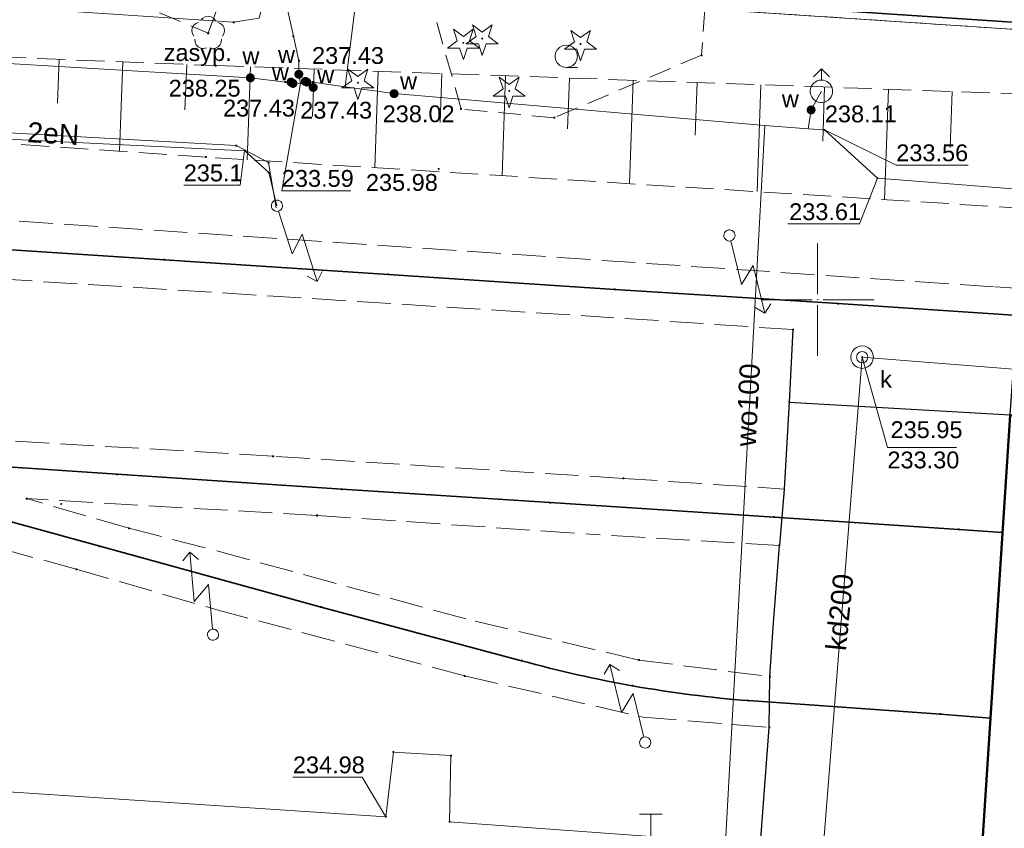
# Model space of a CAD drawing. Header units: metres. Extents: x 6603648 to 6604252, y 5739748 to 5740166.
# Tile 79 of 114: x 6603964 to 6604008, y 5740076 to 5740112. Entities that reach past the tile are written whole.
import ezdxf
from ezdxf.enums import TextEntityAlignment as Align

# ---------------------------------------------------------------- set-up
doc = ezdxf.new("R2010")
doc.units = ezdxf.units.M
doc.header["$PDSIZE"] = 0.75
for name, pattern in [('ARK_LIN', [50, 50, 0]), ('PRZER1-1', [1, 0.5, -0.5]), ('PRZER2-1', [1.5, 1, -0.5]), ('PRZER2_5-1', [1.75, 1.25, -0.5]), ('PRZER3-1', [2, 1.5, -0.5])]:
    doc.linetypes.add(name, pattern=pattern)
doc.layers.get('0').update_dxf_attribs({"linetype": 'CONTINUOUS'})
for name, color, linetype, lineweight, true_color in [('GESBZO', 7, 'CONTINUOUS', 50, 0x0a0909), ('GESDZI', 7, 'CONTINUOUS', 18, 0x008000), ('GESUZY', 7, 'CONTINUOUS', 18, 0x008000), ('GSLKOG', 7, 'CONTINUOUS', 35, 0x0a0909), ('GSLKOU', 7, 'CONTINUOUS', 18, 0x0a0909), ('GSLKRW', 7, 'CONTINUOUS', 25, 0x0a0909), ('GSLTTR', 7, 'CONTINUOUS', 35, 0x0a0909), ('GSPPRB', 7, 'CONTINUOUS', 18, 0x0a0909), ('GSPRDI', 7, 'CONTINUOUS', 18, 0x008000), ('GSPRDL', 7, 'CONTINUOUS', 18, 0x008000), ('GSPWPS', 7, 'CONTINUOUS', 13, 0x0a0909), ('GSPWPS_O', 7, 'CONTINUOUS', 13, 0x0a0909), ('GSSLZK', 7, 'CONTINUOUS', 18, 0x0a0909), ('GSSZSN', 7, 'CONTINUOUS', 18, 0x0a0909), ('GULCNP', 7, 'CONTINUOUS', 18, 0xd200d2), ('GULENN', 1, 'CONTINUOUS', 18, 0xff0000), ('GULENN_O', 1, 'CONTINUOUS', 18, 0xff0000), ('GULIPR', 7, 'CONTINUOUS', 18, 0x0a0909), ('GULKDP', 7, 'CONTINUOUS', 18, 0x803300), ('GULKDP_O', 7, 'CONTINUOUS', 18, 0x803300), ('GULWOP', 5, 'CONTINUOUS', 18, 0x0000ff), ('GULWOP_O', 5, 'CONTINUOUS', 18, 0x0000ff), ('GUPCTR', 7, 'CONTINUOUS', 18, 0x0a0909), ('GUPISL', 7, 'CONTINUOUS', 18, 0x0a0909), ('GUPKSD', 7, 'CONTINUOUS', 18, 0x803300), ('GUPKWZ', 7, 'CONTINUOUS', 18, 0x0a0909), ('GUPKWZ_O', 7, 'CONTINUOUS', 18, 0x0a0909), ('GUPWDT', 7, 'CONTINUOUS', 18, 0x0a0909)]:
    doc.layers.add(name, color=color, linetype=linetype, lineweight=lineweight, true_color=true_color)
for name, color, linetype, true_color in [('GUPCSH', 7, 'CONTINUOUS', 0xd200d2), ('GUPCSH_O', 7, 'CONTINUOUS', 0xd200d2), ('GUPESH', 1, 'CONTINUOUS', 0xff0000), ('GUPESH_O', 1, 'CONTINUOUS', 0xff0000), ('GUPKSH', 7, 'CONTINUOUS', 0x803300), ('GUPKSH_O', 7, 'CONTINUOUS', 0x803300), ('GUPWSH', 5, 'CONTINUOUS', 0x0000ff), ('GUPWSH_O', 5, 'CONTINUOUS', 0x0000ff), ('GUPWZA', 7, 'CONTINUOUS', 0x0a0909), ('GUPWZA_O', 7, 'CONTINUOUS', 0x0a0909), ('GUPZSH', 7, 'CONTINUOUS', 0x0a0909)]:
    doc.layers.add(name, color=color, linetype=linetype, true_color=true_color)
doc.layers.add('PKT_ARK', color=7, linetype='ARK_LIN', lineweight=18)
doc.styles.add('Arial', font='arial.ttf')

# ---------------------------------------------------------------- blocks, each defined once
blk = doc.blocks.new('GSPPRB0')
at = {"color": 0, "lineweight": 18}
blk.add_lwpolyline([(-0.007955, 0.0225), (0.007955, 0.0225), (0.0225, 0.007955), (0.0225, -0.007955), (0.007955, -0.0225), (-0.007955, -0.0225), (-0.0225, -0.007955), (-0.0225, 0.007955)], close=True, dxfattribs=at)
blk = doc.blocks.new('GSPWPS1')
blk.add_hatch(color=0).paths.add_polyline_path([(0, 0.045), (-0.011647, 0.043467), (-0.0225, 0.038971), (-0.03182, 0.03182), (-0.038971, 0.0225), (-0.043467, 0.011647), (-0.045, 0), (-0.043467, -0.011647), (-0.038971, -0.0225), (-0.03182, -0.03182), (-0.0225, -0.038971), (-0.011647, -0.043467), (0, -0.045), (0.011647, -0.043467), (0.0225, -0.038971), (0.03182, -0.03182), (0.038971, -0.0225), (0.043467, -0.011647), (0.045, 0), (0.043467, 0.011647), (0.038971, 0.0225), (0.03182, 0.03182), (0.0225, 0.038971), (0.011647, 0.043467)])
blk = doc.blocks.new('GUPISL1_5')
at = {"color": 0}
for points in [[(3.396745, 1.05234), (3.75, 0.7), (3.396745, 0.34766)], [(0.25, 0), (2.25, 0), (1.55, 0.7), (3.75, 0.7)]]:
    blk.add_lwpolyline(points, dxfattribs=at)
blk.add_lwpolyline([(0.25, 0), (0.241481, -0.064705), (0.216506, -0.125), (0.176777, -0.176777), (0.125, -0.216506), (0.064705, -0.241481), (0, -0.25), (-0.064705, -0.241481), (-0.125, -0.216506), (-0.176777, -0.176777), (-0.216506, -0.125), (-0.241481, -0.064705), (-0.25, 0), (-0.241481, 0.064705), (-0.216506, 0.125), (-0.176777, 0.176777), (-0.125, 0.216506), (-0.064705, 0.241481), (0, 0.25), (0.064705, 0.241481), (0.125, 0.216506), (0.176777, 0.176777), (0.216506, 0.125), (0.241481, 0.064705)], close=True, dxfattribs=at)
blk = doc.blocks.new('GUPWSH1')
blk.add_hatch(color=0).paths.add_polyline_path([(0, 0.045), (-0.011647, 0.043467), (-0.0225, 0.038971), (-0.03182, 0.03182), (-0.038971, 0.0225), (-0.043467, 0.011647), (-0.045, 0), (-0.043467, -0.011647), (-0.038971, -0.0225), (-0.03182, -0.03182), (-0.0225, -0.038971), (-0.011647, -0.043467), (0, -0.045), (0.011647, -0.043467), (0.0225, -0.038971), (0.03182, -0.03182), (0.038971, -0.0225), (0.043467, -0.011647), (0.045, 0), (0.043467, 0.011647), (0.038971, 0.0225), (0.03182, 0.03182), (0.0225, 0.038971), (0.011647, 0.043467)])
blk = doc.blocks.new('GUPKWZ1_1')
at = {"color": 0}
blk.add_lwpolyline([(0.25, 0), (0.241481, -0.064705), (0.216506, -0.125), (0.176777, -0.176777), (0.125, -0.216506), (0.064705, -0.241481), (0, -0.25), (-0.064705, -0.241481), (-0.125, -0.216506), (-0.176777, -0.176777), (-0.216506, -0.125), (-0.241481, -0.064705), (-0.25, 0), (-0.241481, 0.064705), (-0.216506, 0.125), (-0.176777, 0.176777), (-0.125, 0.216506), (-0.064705, 0.241481), (0, 0.25), (0.064705, 0.241481), (0.125, 0.216506), (0.176777, 0.176777), (0.216506, 0.125), (0.241481, 0.064705)], close=True, dxfattribs=at)
blk = doc.blocks.new('GUPKSD1_1')
at = {"color": 0}
blk.add_lwpolyline([(0.5, 0), (0.482963, -0.12941), (0.433013, -0.25), (0.353553, -0.353553), (0.25, -0.433013), (0.12941, -0.482963), (0, -0.5), (-0.12941, -0.482963), (-0.25, -0.433013), (-0.353553, -0.353553), (-0.433013, -0.25), (-0.482963, -0.12941), (-0.5, 0), (-0.482963, 0.12941), (-0.433013, 0.25), (-0.353553, 0.353553), (-0.25, 0.433013), (-0.12941, 0.482963), (0, 0.5), (0.12941, 0.482963), (0.25, 0.433013), (0.353553, 0.353553), (0.433013, 0.25), (0.482963, 0.12941)], close=True, dxfattribs=at)
blk = doc.blocks.new('GUPCTR1')
at = {"color": 0}
for points in [[(0.5, 1), (-0.5, 1)], [(0, 0), (0, 1)]]:
    blk.add_lwpolyline(points, dxfattribs=at)
blk = doc.blocks.new('GUPZSH1')
blk.add_hatch(color=0).paths.add_polyline_path([(0, 0.045), (-0.011647, 0.043467), (-0.0225, 0.038971), (-0.03182, 0.03182), (-0.038971, 0.0225), (-0.043467, 0.011647), (-0.045, 0), (-0.043467, -0.011647), (-0.038971, -0.0225), (-0.03182, -0.03182), (-0.0225, -0.038971), (-0.011647, -0.043467), (0, -0.045), (0.011647, -0.043467), (0.0225, -0.038971), (0.03182, -0.03182), (0.038971, -0.0225), (0.043467, -0.011647), (0.045, 0), (0.043467, 0.011647), (0.038971, 0.0225), (0.03182, 0.03182), (0.0225, 0.038971), (0.011647, 0.043467)])
blk = doc.blocks.new('GUPKSH1')
blk.add_hatch(color=0).paths.add_polyline_path([(0, 0.045), (-0.011647, 0.043467), (-0.0225, 0.038971), (-0.03182, 0.03182), (-0.038971, 0.0225), (-0.043467, 0.011647), (-0.045, 0), (-0.043467, -0.011647), (-0.038971, -0.0225), (-0.03182, -0.03182), (-0.0225, -0.038971), (-0.011647, -0.043467), (0, -0.045), (0.011647, -0.043467), (0.0225, -0.038971), (0.03182, -0.03182), (0.038971, -0.0225), (0.043467, -0.011647), (0.045, 0), (0.043467, 0.011647), (0.038971, 0.0225), (0.03182, 0.03182), (0.0225, 0.038971), (0.011647, 0.043467)])
blk = doc.blocks.new('GSPRDI1')
blk.add_hatch(color=0).paths.add_polyline_path([(-0.045, 0), (-0.042798, -0.013906), (-0.036406, -0.02645), (-0.02645, -0.036406), (-0.013906, -0.042798), (0, -0.045), (0.013906, -0.042798), (0.02645, -0.036406), (0.036406, -0.02645), (0.042798, -0.013906), (0.045, 0), (0.042798, 0.013906), (0.036406, 0.02645), (0.02645, 0.036406), (0.013906, 0.042798), (0, 0.045), (-0.013906, 0.042798), (-0.02645, 0.036406), (-0.036406, 0.02645), (-0.042798, 0.013906)])
at = {"color": 0}
blk.add_lwpolyline([(0.088531, -0.272471), (-0.231778, -0.713338), (-0.231778, -0.168396), (-0.750048, 0), (-0.231778, 0.168396), (-0.231778, 0.713338), (0.088531, 0.272471), (0.606801, 0.440867), (0.286493, 0), (0.606801, -0.440867)], close=True, dxfattribs=at)
blk = doc.blocks.new('GSPRDL1')
blk.add_hatch(color=0).paths.add_polyline_path([(-0.045, 0), (-0.042798, -0.013906), (-0.036406, -0.02645), (-0.02645, -0.036406), (-0.013906, -0.042798), (0, -0.045), (0.013906, -0.042798), (0.02645, -0.036406), (0.036406, -0.02645), (0.042798, -0.013906), (0.045, 0), (0.042798, 0.013906), (0.036406, 0.02645), (0.02645, 0.036406), (0.013906, 0.042798), (0, 0.045), (-0.013906, 0.042798), (-0.02645, 0.036406), (-0.036406, 0.02645), (-0.042798, 0.013906)])
at = {"color": 0}
for points in [[(-0.646351, 0.068773), (-0.677512, 0.194901), (-0.663766, 0.324092), (-0.606763, 0.440839), (-0.513345, 0.531129), (-0.394725, 0.584125), (-0.265141, 0.593465)], [(-0.134326, 0.635969), (-0.024001, 0.70458), (0.103115, 0.731429), (0.231763, 0.713292), (0.346501, 0.652348), (0.433559, 0.55591), (0.482485, 0.435555)], [(0.563333, 0.324277), (0.662679, 0.240553), (0.727494, 0.127956), (0.75, 0), (0.727494, -0.127956), (0.662679, -0.240553), (0.563333, -0.324277)], [(-0.265141, -0.593465), (-0.394725, -0.584125), (-0.513345, -0.531129), (-0.606763, -0.440839), (-0.663766, -0.324092), (-0.677512, -0.194901), (-0.646351, -0.068773)], [(0.482485, -0.435555), (0.433559, -0.55591), (0.346501, -0.652348), (0.231763, -0.713292), (0.103115, -0.731429), (-0.024001, -0.70458), (-0.134326, -0.635969)]]:
    blk.add_lwpolyline(points, dxfattribs=at)
blk = doc.blocks.new('GUPWZA1')
blk.add_hatch(color=0).paths.add_polyline_path([(0, 0.2), (-0.051764, 0.193185), (-0.1, 0.173205), (-0.141421, 0.141421), (-0.173205, 0.1), (-0.193185, 0.051764), (-0.2, 0), (-0.193185, -0.051764), (-0.173205, -0.1), (-0.141421, -0.141421), (-0.1, -0.173205), (-0.051764, -0.193185), (0, -0.2), (0.051764, -0.193185), (0.1, -0.173205), (0.141421, -0.141421), (0.173205, -0.1), (0.193185, -0.051764), (0.2, 0), (0.193185, 0.051764), (0.173205, 0.1), (0.141421, 0.141421), (0.1, 0.173205), (0.051764, 0.193185)])
blk = doc.blocks.new('GUPWDT1')
at = {"color": 0}
blk.add_lwpolyline([(0.5, 0), (0.492404, -0.086824), (0.469846, -0.17101), (0.433013, -0.25), (0.383022, -0.321394), (0.321394, -0.383022), (0.25, -0.433013), (0.17101, -0.469846), (0.086824, -0.492404), (0, -0.5), (-0.086824, -0.492404), (-0.17101, -0.469846), (-0.25, -0.433013), (-0.32743, -0.377875), (-0.393027, -0.309079), (-0.444418, -0.229113), (-0.479746, -0.140866), (-0.497736, -0.047528), (-0.497736, 0.047528), (-0.479746, 0.140866), (-0.444418, 0.229113), (-0.393027, 0.309079), (-0.32743, 0.377875), (-0.25, 0.433013), (-0.163534, 0.4725), (-0.071157, 0.494911), (0.023791, 0.499434), (0.117879, 0.485906), (0.207708, 0.454816), (0.290028, 0.407288), (0.361867, 0.34504), (0.420627, 0.27032), (0.464184, 0.185831), (0.490964, 0.094626)], close=True, dxfattribs=at)
for points in [[(0.5, 0), (1, 0)], [(0.646447, 0.353553), (1, 0), (0.646447, -0.353553)]]:
    blk.add_lwpolyline(points, dxfattribs=at)
blk = doc.blocks.new('GUPCSH1')
blk.add_hatch(color=0).paths.add_polyline_path([(0, 0.045), (-0.011647, 0.043467), (-0.0225, 0.038971), (-0.03182, 0.03182), (-0.038971, 0.0225), (-0.043467, 0.011647), (-0.045, 0), (-0.043467, -0.011647), (-0.038971, -0.0225), (-0.03182, -0.03182), (-0.0225, -0.038971), (-0.011647, -0.043467), (0, -0.045), (0.011647, -0.043467), (0.0225, -0.038971), (0.03182, -0.03182), (0.038971, -0.0225), (0.043467, -0.011647), (0.045, 0), (0.043467, 0.011647), (0.038971, 0.0225), (0.03182, 0.03182), (0.0225, 0.038971), (0.011647, 0.043467)])
blk = doc.blocks.new('GUPESH1')
blk.add_hatch(color=0).paths.add_polyline_path([(0, 0.045), (-0.011647, 0.043467), (-0.0225, 0.038971), (-0.03182, 0.03182), (-0.038971, 0.0225), (-0.043467, 0.011647), (-0.045, 0), (-0.043467, -0.011647), (-0.038971, -0.0225), (-0.03182, -0.03182), (-0.0225, -0.038971), (-0.011647, -0.043467), (0, -0.045), (0.011647, -0.043467), (0.0225, -0.038971), (0.03182, -0.03182), (0.038971, -0.0225), (0.043467, -0.011647), (0.045, 0), (0.043467, 0.011647), (0.038971, 0.0225), (0.03182, 0.03182), (0.0225, 0.038971), (0.011647, 0.043467)])
blk = doc.blocks.new('GSSLZK1')
at = {"color": 0}
blk.add_lwpolyline([(0.5, 0), (0.475528, -0.154508), (0.404508, -0.293893), (0.293893, -0.404508), (0.154508, -0.475528), (0, -0.5), (-0.154508, -0.475528), (-0.293893, -0.404508), (-0.404508, -0.293893), (-0.475528, -0.154508), (-0.5, 0), (-0.475528, 0.154508), (-0.404508, 0.293893), (-0.293893, 0.404508), (-0.154508, 0.475528), (0, 0.5), (0.154508, 0.475528), (0.293893, 0.404508), (0.404508, 0.293893), (0.475528, 0.154508)], close=True, dxfattribs=at)
blk.add_lwpolyline([(-0.5, 0), (-0.5, -0.5)], dxfattribs=at)
blk = doc.blocks.new('ASS_SYM', base_point=(826.5, 303.25))
at = {"layer": 'PKT_ARK'}
for p, q in [((826.5, 303.5), (826.5, 305.75)), ((826.25, 303.25), (824, 303.25)), ((826.75, 303.25), (829, 303.25)), ((826.5, 303), (826.5, 300.75))]:
    blk.add_line(p, q, dxfattribs=at)
blk.add_point((826.5, 303.25), dxfattribs=at)
blk.add_point((826.5, 303.25), dxfattribs=at)

msp = doc.modelspace()

# ---------------------------------------------------------------- linework, layer by layer
at = {"layer": 'GESBZO', "color": 18, "linetype": 'Continuous', "lineweight": 50, "true_color": 0x0a0909}
msp.add_lwpolyline([(6604008.58, 5740094.86), (6604069.84, 5740090.87), (6604067.92, 5740062.9), (6604006.76, 5740066.93)], close=True, dxfattribs=at)
at = {"layer": 'GESDZI', "color": 96, "linetype": 'Continuous', "lineweight": 18, "true_color": 0x008000}
msp.add_line((6603974.25, 5740114.35), (6604018.05, 5740111.43), dxfattribs=at)
msp.add_lwpolyline([(6604166.975, 5740131.573), (6604183.81, 5740100.36), (6604161.21, 5740101.87), (6604155.41, 5740102.26), (6604096.88, 5740106.16), (6604090.22, 5740106.61), (6604045.72, 5740109.58), (6604018.05, 5740111.43), (6603974.25, 5740114.35), (6603967.36, 5740144.898)], dxfattribs=at)
at = {"layer": 'GESUZY', "color": 96, "linetype": 'PRZER1-1', "lineweight": 18, "true_color": 0x008000}
for points in [[(6604166.975, 5740131.573), (6604183.81, 5740100.36), (6604161.21, 5740101.87), (6604155.41, 5740102.26), (6604096.88, 5740106.16), (6604090.22, 5740106.61), (6604045.72, 5740109.58), (6604018.05, 5740111.43), (6603974.25, 5740114.35), (6603967.36, 5740144.898)], [(6603701.42, 5739966.51), (6603692.92, 5740008.31), (6603701.36, 5740122.17), (6603702.62, 5740123.39), (6603703.24, 5740124.01), (6603705.45, 5740125.02), (6603715.21, 5740131.65), (6603718.41, 5740131.44), (6603733.38, 5740130.47), (6603751.71, 5740129.25), (6603802.42, 5740125.83), (6603812.44, 5740125.15), (6603870.28, 5740121.29), (6603907.39, 5740118.81), (6603945.5, 5740116.26), (6603974.25, 5740114.35), (6604018.05, 5740111.43), (6604045.72, 5740109.58), (6604090.22, 5740106.61)]]:
    msp.add_lwpolyline(points, dxfattribs=at)
at = {"layer": 'GSLKOG', "color": 18, "linetype": 'Continuous', "lineweight": 35, "true_color": 0x0a0909}
msp.add_lwpolyline([(6603967.481, 5740144.89), (6603974.4, 5740114.67), (6604061.19, 5740108.87), (6604100.95, 5740106.21), (6604128.78, 5740104.3), (6604183.39, 5740100.7), (6604166.74, 5740131.589)], dxfattribs=at)
at = {"layer": 'GSLKOU', "color": 18, "linetype": 'PRZER3-1', "lineweight": 18, "true_color": 0x0a0909}
for points in [[(6603962.441, 5740103.629), (6603988.732, 5740101.866)], [(6604007.842, 5740100.578), (6603988.732, 5740101.866)], [(6603963.515, 5740100.93), (6603989.644, 5740099.283)], [(6604027.352, 5740099.329), (6604007.842, 5740100.578)], [(6603998.898, 5740098.669), (6603989.644, 5740099.283)], [(6603975.746, 5740093.024), (6603962.047, 5740093.829)], [(6603991.35, 5740092.036), (6603975.746, 5740093.024)], [(6603966.975, 5740087.987), (6603951.476, 5740092.247)], [(6603991.35, 5740092.036), (6603998.511, 5740091.56)], [(6603969.319, 5740089.814), (6603964.772, 5740091.133)], [(6603977.7, 5740090.382), (6603964.772, 5740091.133)], [(6603977.7, 5740090.382), (6603990.039, 5740089.539)], [(6603969.319, 5740089.814), (6603973.15, 5740088.831)], [(6603998.301, 5740089.045), (6603990.039, 5740089.539)], [(6603984.334, 5740085.774), (6603973.15, 5740088.831)], [(6603966.975, 5740087.987), (6603973.303, 5740086.163)], [(6603984.275, 5740083.233), (6603973.303, 5740086.163)], [(6603992.042, 5740083.938), (6603984.334, 5740085.774)], [(6603992.042, 5740083.938), (6603997.878, 5740083.195)], [(6603984.275, 5740083.233), (6603992.223, 5740081.392), (6603997.844, 5740080.934)]]:
    msp.add_lwpolyline(points, dxfattribs=at)
at = {"layer": 'GSLKRW', "color": 18, "linetype": 'Continuous', "lineweight": 25, "true_color": 0x0a0909}
for points in [[(6603998.898, 5740098.669), (6603998.733, 5740095.435), (6603998.511, 5740091.56), (6603998.301, 5740089.045)], [(6603998.733, 5740095.435), (6604008.577, 5740094.862), (6604008.804, 5740098.017), (6604026.36, 5740096.889), (6604043.127, 5740095.744), (6604056.988, 5740094.832), (6604070.152, 5740093.826), (6604069.841, 5740090.869)], [(6603997.844, 5740080.934), (6603997.878, 5740083.195), (6603998.014, 5740085.398), (6603998.301, 5740089.045)]]:
    msp.add_lwpolyline(points, dxfattribs=at)
msp.add_lwpolyline([(6603863.595, 5740070.392), (6603887.27, 5740068.916), (6603919.271, 5740066.727), (6603954.045, 5740064.403), (6603988.918, 5740062.151), (6603992.392, 5740062.021, 0.072242), (6603993.843, 5740062.49, 0.131576), (6603996.336, 5740064.821), (6603996.818, 5740066.714), (6603997.119, 5740071.208), (6603997.844, 5740080.934)], format="xyb", dxfattribs=at)
at = {"layer": 'GSLTTR', "color": 18, "linetype": 'Continuous', "lineweight": 35, "true_color": 0x0a0909}
msp.add_lwpolyline([(6604010.94, 5740099.16), (6604000.91, 5740099.83), (6603990.96, 5740100.46), (6603980.88, 5740101.13), (6603970.9, 5740101.78), (6603960.88, 5740102.43), (6603950.96, 5740103.09), (6603941.05, 5740103.76), (6603931.09, 5740104.41), (6603920.78, 5740105.1), (6603910.62, 5740105.78), (6603901.19, 5740106.39), (6603900.56, 5740106.44), (6603899.24, 5740106.53), (6603898.63, 5740106.56), (6603886.67, 5740107.38)], dxfattribs=at)
for points in [[(6604007.7, 5740081.35), (6604005.47, 5740081.53), (6603996.92, 5740082.13, -0.048026), (6603986.81, 5740083.91), (6603977.88, 5740086.3), (6603968.02, 5740089.01), (6603958.55, 5740091.61), (6603948.47, 5740094.38), (6603940.4, 5740096.61), (6603930.37, 5740099.36), (6603920.36, 5740102.09, 0.015619), (6603910.47, 5740104.76, 0.048143), (6603901.19, 5740106.39)], [(6603948.47, 5740094.38, 0.046781), (6603958.79, 5740092.89), (6603968.79, 5740092.22), (6603978.81, 5740091.55), (6603988.08, 5740090.96), (6603998.06, 5740090.31), (6604006.29, 5740089.76), (6604008.24, 5740089.63)]]:
    msp.add_lwpolyline(points, format="xyb", dxfattribs=at)
at = {"layer": 'GSSLZK', "color": 18, "linetype": 'PRZER2-1', "lineweight": 18, "true_color": 0x0a0909}
for points in [[(6603966.54, 5740114.53), (6603972.85, 5740111.88), (6603973.72, 5740114.32)], [(6603982.64, 5740113.77), (6603994.97, 5740112.96), (6603994.83, 5740110.9), (6603988.27, 5740108.11), (6603984.12, 5740108.5)]]:
    msp.add_lwpolyline(points, close=True, dxfattribs=at)
at = {"layer": 'GSSZSN', "color": 18, "linetype": 'PRZER2_5-1', "lineweight": 18, "true_color": 0x0a0909}
msp.add_lwpolyline([(6604054.777, 5740100.339), (6604036.908, 5740101.601), (6604035.131, 5740101.786), (6604019.058, 5740103.404), (6604011.083, 5740103.953), (6603972.748, 5740106.356), (6603919.454, 5740109.989), (6603930.263, 5740112.156), (6603973.187, 5740110.436), (6604010.682, 5740109.117), (6604019.156, 5740108.477), (6604034.94, 5740106.993), (6604037.319, 5740106.665), (6604055.196, 5740105.081)], dxfattribs=at)
at = {"layer": 'GSSZSN', "color": 18, "linetype": 'Continuous', "lineweight": 18, "true_color": 0x0a0909}
for points in [[(6603966.215, 5740110.715), (6603966.136, 5740108.764)], [(6603969.056, 5740110.601), (6603968.896, 5740106.619)], [(6603971.896, 5740110.488), (6603971.815, 5740108.457)], [(6603974.738, 5740110.381), (6603974.592, 5740106.241)], [(6603977.579, 5740110.281), (6603977.505, 5740108.172)], [(6603980.421, 5740110.181), (6603980.269, 5740105.885)], [(6603983.262, 5740110.082), (6603983.185, 5740107.894)], [(6603986.103, 5740109.982), (6603985.947, 5740105.529)], [(6603988.945, 5740109.882), (6603988.865, 5740107.616)], [(6603991.786, 5740109.782), (6603991.624, 5740105.173)], [(6603994.628, 5740109.682), (6603994.545, 5740107.338)], [(6603997.469, 5740109.582), (6603997.302, 5740104.817)], [(6604000.311, 5740109.482), (6604000.225, 5740107.06)], [(6604003.152, 5740109.382), (6604002.979, 5740104.461)], [(6604005.994, 5740109.282), (6604005.906, 5740106.782)]]:
    msp.add_lwpolyline(points, dxfattribs=at)
at = {"layer": 'GULCNP', "color": 212, "linetype": 'Continuous', "lineweight": 18, "true_color": 0xd200d2}
msp.add_lwpolyline([(6603895.913, 5740116.806), (6603900.146, 5740116.643), (6603899.869, 5740109.935), (6603898.644, 5740082.827), (6603907.39, 5740082.092), (6603931.311, 5740080.311), (6603945.585, 5740079.208), (6603955.43, 5740078.624), (6603980.77, 5740076.951), (6603981.102, 5740079.838), (6603983.666, 5740079.68), (6603983.605, 5740076.728), (6603992.57, 5740076.067)], dxfattribs=at)
at = {"layer": 'GULENN', "color": 1, "linetype": 'Continuous', "lineweight": 18, "true_color": 0xff0000}
for points in [[(6603810.946, 5740085.73), (6603811.799, 5740096.541), (6603813.346, 5740116.154), (6603813.988, 5740117.067), (6603857.361, 5740114.396), (6603890.659, 5740112.124), (6603895.753, 5740111.734), (6603899.945, 5740111.208), (6603904.668, 5740111.093), (6603930.574, 5740109.507), (6603934.213, 5740109.185), (6603954.933, 5740107.94), (6603974.098, 5740106.873), (6603975.544, 5740106.112), (6603975.875, 5740104.089)], [(6603881.31, 5740112.64), (6603898.67, 5740111.16), (6603901.03, 5740111.02), (6603926.73, 5740109.57), (6603934.59, 5740109.04), (6603955.18, 5740107.64), (6603962.16, 5740107.25), (6603974.49, 5740106.64), (6603975.55, 5740105.67), (6603975.914, 5740104.189)]]:
    msp.add_lwpolyline(points, dxfattribs=at)
at = {"layer": 'GULIPR', "color": 18, "linetype": 'Continuous', "lineweight": 18, "true_color": 0x0a0909}
msp.add_lwpolyline([(6603968.619, 5740144.814), (6603975.25, 5740116.21), (6603975.36, 5740113.47), (6603975.12, 5740112.55), (6603973.98, 5740112.37), (6603950.48, 5740113.94), (6603946.84, 5740115.52), (6603849.45, 5740122.18), (6603848.6, 5740122), (6603848.27, 5740121.27), (6603845.59, 5740105.6), (6603845.42, 5740103.94), (6603844.83, 5740102.79), (6603829.34, 5740084.41), (6603811.06, 5740057.99), (6603764.25, 5739988.16), (6603763.98, 5739987.31), (6603764.04, 5739986.41), (6603764.26, 5739984.35), (6603764.21, 5739983.52), (6603763.9, 5739982.8), (6603750.78, 5739962.8)], dxfattribs=at)
at = {"layer": 'GULKDP', "color": 36, "linetype": 'Continuous', "lineweight": 18, "true_color": 0x803300}
msp.add_lwpolyline([(6604080.323, 5740086.445), (6604078.034, 5740092.293), (6604057.357, 5740093.429), (6604027.079, 5740095.453), (6604001.984, 5740097.44), (6603998.807, 5740057.359)], dxfattribs=at)
at = {"layer": 'GULWOP', "color": 5, "linetype": 'Continuous', "lineweight": 18, "true_color": 0x0000ff}
for points in [[(6603969.202, 5740144.775), (6603976.65, 5740111.74), (6603976.89, 5740110.65), (6603976.89, 5740110.05), (6603976.97, 5740109.64)], [(6603971.454, 5740144.624), (6603979.94, 5740117.37), (6603978.95, 5740109.49)], [(6603978.95, 5740109.49), (6603977.5, 5740109.7), (6603977.24, 5740109.7), (6603976.97, 5740109.64), (6603976.54, 5740109.7), (6603976.29, 5740109.7), (6603974.73, 5740109.89), (6603914.28, 5740113.485), (6603901.324, 5740114.257), (6603814.9, 5740119.98), (6603813.944, 5740120.047), (6603760.741, 5740122.81)], [(6604124.765, 5740087.278), (6604125.21, 5740095.981), (6604102.424, 5740097.816), (6604080.28, 5740099.634), (6604052.131, 5740101.531), (6604002.665, 5740105.42), (6604000.307, 5740107.568), (6603999.578, 5740107.623), (6603997.653, 5740107.77), (6603981.134, 5740109.185), (6603978.95, 5740109.49)], [(6603999.578, 5740107.623), (6603999.71, 5740108.46), (6604000.17, 5740109.29)], [(6603997.653, 5740107.77), (6603995.449, 5740067.673), (6603995.271, 5740065.015), (6604006.587, 5740064.406), (6604049.128, 5740061.454), (6604052.782, 5740061.201), (6604052.958, 5740063.885)]]:
    msp.add_lwpolyline(points, dxfattribs=at)
at = {"layer": 'GUPCSH_O', "color": 212, "linetype": 'Continuous', "lineweight": 13, "true_color": 0xd200d2, "flags": 128}
msp.add_lwpolyline([(6603980.77, 5740076.951), (6603979.704, 5740078.718), (6603976.624, 5740078.718)], dxfattribs=at)
at = {"layer": 'GUPESH_O', "color": 1, "linetype": 'Continuous', "lineweight": 13, "true_color": 0xff0000, "flags": 128}
msp.add_lwpolyline([(6603974.463, 5740106.649), (6603974.282, 5740105.104), (6603971.762, 5740105.104)], dxfattribs=at)
at = {"layer": 'GUPKSH_O', "color": 36, "linetype": 'Continuous', "lineweight": 13, "true_color": 0x803300, "flags": 128}
msp.add_lwpolyline([(6604001.984, 5740097.44), (6604003.109, 5740093.406), (6604006.189, 5740093.406)], dxfattribs=at)
at = {"layer": 'GUPWSH_O', "color": 5, "linetype": 'Continuous', "lineweight": 13, "true_color": 0x0000ff}
msp.add_line((6604002.665, 5740105.42), (6604001.863, 5740103.381), dxfattribs=at)
at = {"layer": 'GUPWSH_O', "color": 5, "linetype": 'Continuous', "lineweight": 13, "true_color": 0x0000ff, "flags": 128}
msp.add_lwpolyline([(6603976.97, 5740109.64), (6603976.132, 5740104.86), (6603979.212, 5740104.86)], dxfattribs=at)
at = {"layer": 'GUPWSH_O', "color": 5, "linetype": 'Continuous', "lineweight": 13, "true_color": 0x0000ff}
for points in [[(6604003.505, 5740106), (6604000.307, 5740107.568)], [(6604006.7, 5740106), (6604003.505, 5740106)], [(6604001.863, 5740103.381), (6603998.668, 5740103.381)]]:
    msp.add_lwpolyline(points, dxfattribs=at)

# ---------------------------------------------------------------- block references
at = {"layer": 'GSPPRB', "color": 18, "linetype": 'Continuous', "lineweight": 18, "true_color": 0x0a0909, "rotation": 90}
for p in [(6603973.98, 5740112.37), (6603972.85, 5740111.88), (6603976.65, 5740111.74), (6603976.89, 5740110.65), (6603994.83, 5740110.9), (6603973.187, 5740110.436), (6603976.29, 5740109.7), (6603977.5, 5740109.7), (6603976.97, 5740109.64), (6603984.12, 5740108.5), (6603988.27, 5740108.11), (6603974.098, 5740106.873), (6603974.49, 5740106.64), (6603972.748, 5740106.356), (6603975.544, 5740106.112), (6603975.55, 5740105.67), (6603970.9, 5740101.78), (6603980.88, 5740101.13), (6603990.96, 5740100.46), (6604000.91, 5740099.83), (6603998.898, 5740098.669), (6603998.733, 5740095.435), (6603975.746, 5740093.024), (6603968.79, 5740092.22), (6603991.35, 5740092.036), (6603978.81, 5740091.55), (6603964.772, 5740091.133), (6603988.08, 5740090.96), (6603977.7, 5740090.382), (6603998.06, 5740090.31), (6603969.319, 5740089.814), (6604006.29, 5740089.76), (6604008.24, 5740089.63), (6603968.02, 5740089.01), (6603998.301, 5740089.045), (6603966.975, 5740087.987), (6603977.88, 5740086.3), (6603986.81, 5740083.91), (6603992.042, 5740083.938), (6603984.275, 5740083.233), (6603997.878, 5740083.195), (6603991.75, 5740082.79), (6603996.92, 5740082.13), (6604005.47, 5740081.53), (6604007.7, 5740081.35), (6603997.844, 5740080.934), (6603981.102, 5740079.838), (6603983.666, 5740079.68), (6603983.605, 5740076.728)]:
    msp.add_blockref('GSPPRB0', p, dxfattribs=at)
at = {"layer": 'GSPRDI', "color": 96, "linetype": 'Continuous', "lineweight": 18, "true_color": 0x008000, "rotation": 90}
for p in [(6603984.22, 5740111.45), (6603985.06, 5740111.64), (6603989.44, 5740111.4), (6603979.52, 5740109.67), (6603986.26, 5740109.31)]:
    msp.add_blockref('GSPRDI1', p, dxfattribs=at)
at = {"layer": 'GSPRDL', "color": 96, "linetype": 'Continuous', "lineweight": 18, "true_color": 0x008000, "rotation": 90}
msp.add_blockref('GSPRDL1', (6603972.85, 5740111.88), dxfattribs=at)
at = {"layer": 'GSPWPS', "color": 18, "linetype": 'Continuous', "lineweight": 13, "true_color": 0x0a0909, "rotation": 90}
for p in [(6603983.117, 5740105.833), (6603966.302, 5740090.897)]:
    msp.add_blockref('GSPWPS1', p, dxfattribs=at)
at = {"layer": 'GSSLZK', "color": 18, "linetype": 'Continuous', "lineweight": 18, "true_color": 0x0a0909, "rotation": 90}
msp.add_blockref('GSSLZK1', (6603988.805, 5740110.851), dxfattribs=at)
at = {"layer": 'GUPCSH', "color": 212, "linetype": 'Continuous', "lineweight": 5, "true_color": 0xd200d2, "rotation": 90}
for p in [(6603981.102, 5740079.838), (6603983.666, 5740079.68), (6603980.77, 5740076.951), (6603983.605, 5740076.728)]:
    msp.add_blockref('GUPCSH1', p, dxfattribs=at)
at = {"layer": 'GUPCTR', "color": 18, "linetype": 'Continuous', "lineweight": 18, "true_color": 0x0a0909}
msp.add_blockref('GUPCTR1', (6603992.57, 5740076.067), dxfattribs=at)
at = {"layer": 'GUPESH', "color": 1, "linetype": 'Continuous', "lineweight": 5, "true_color": 0xff0000, "rotation": 90}
msp.add_blockref('GUPESH1', (6603974.49, 5740106.64), dxfattribs=at)
at = {"layer": 'GUPISL', "color": 18, "linetype": 'Continuous', "lineweight": 18, "true_color": 0x0a0909}
for p, rotation in [((6603975.914, 5740104.189), 287.3497956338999), ((6603996.071, 5740102.867), 283.9106451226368), ((6603973.068, 5740085.068), 95.13454370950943), ((6603992.316, 5740080.263), 103.7237524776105)]:
    msp.add_blockref('GUPISL1_5', p, dxfattribs=dict(at, rotation=rotation))
at = {"layer": 'GUPKSD', "color": 36, "linetype": 'Continuous', "lineweight": 18, "true_color": 0x803300, "rotation": 90}
msp.add_blockref('GUPKSD1_1', (6604001.984, 5740097.44), dxfattribs=at)
at = {"layer": 'GUPKSH', "color": 36, "linetype": 'Continuous', "lineweight": 5, "true_color": 0x803300, "rotation": 90}
msp.add_blockref('GUPKSH1', (6604001.984, 5740097.44), dxfattribs=at)
msp.add_blockref('GUPKSH1', (6604001.984, 5740097.44), dxfattribs=at)
at = {"layer": 'GUPKWZ', "color": 18, "linetype": 'Continuous', "lineweight": 18, "true_color": 0x0a0909, "rotation": 90}
msp.add_blockref('GUPKWZ1_1', (6604001.984, 5740097.44), dxfattribs=at)
at = {"layer": 'GUPWDT', "color": 18, "linetype": 'Continuous', "lineweight": 18, "true_color": 0x0a0909, "rotation": 90}
msp.add_blockref('GUPWDT1', (6604000.17, 5740109.29), dxfattribs=at)
at = {"layer": 'GUPWSH', "color": 5, "linetype": 'Continuous', "lineweight": 5, "true_color": 0x0000ff, "rotation": 90}
for p in [(6603976.65, 5740111.74), (6603976.89, 5740110.65), (6603974.728, 5740109.887), (6603976.54, 5740109.7), (6603976.89, 5740110.05), (6603977.18, 5740109.73), (6603977.24, 5740109.7), (6603976.63, 5740109.64), (6603976.97, 5740109.64), (6603977.53, 5740109.46), (6603981.134, 5740109.185), (6603999.71, 5740108.46), (6604000.307, 5740107.568), (6604002.665, 5740105.42)]:
    msp.add_blockref('GUPWSH1', p, dxfattribs=at)
at = {"layer": 'GUPWZA', "color": 18, "linetype": 'Continuous', "lineweight": 5, "true_color": 0x0a0909}
for p, rotation in [((6603976.89, 5740110.05), 90), ((6603974.73, 5740109.89), 359.9999974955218), ((6603976.54, 5740109.7), 90), ((6603976.63, 5740109.64), 90), ((6603977.18, 5740109.73), 90), ((6603977.24, 5740109.7), 90), ((6603977.53, 5740109.46), 90), ((6603981.134, 5740109.185), 359.9999974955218), ((6603999.71, 5740108.46), 359.9999974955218)]:
    msp.add_blockref('GUPWZA1', p, dxfattribs=dict(at, rotation=rotation))
at = {"layer": 'GUPZSH', "color": 18, "linetype": 'Continuous', "lineweight": 5, "true_color": 0x0a0909, "rotation": 90}
msp.add_blockref('GUPZSH1', (6603973.98, 5740112.37), dxfattribs=at)
at = {"layer": 'PKT_ARK', "linetype": 'Continuous'}
msp.add_blockref('ASS_SYM', (6604000, 5740100), dxfattribs=at)

# ---------------------------------------------------------------- texts
at = {"layer": 'GSPWPS_O', "color": 18, "linetype": 'Continuous', "lineweight": 0, "true_color": 0x0a0909, "style": 'Arial'}
msp.add_text('235.98', height=0.75, rotation=360, dxfattribs=at).set_placement((6603979.878, 5740104.852))
at = {"layer": 'GULENN_O', "color": 1, "linetype": 'Continuous', "lineweight": 0, "true_color": 0xff0000, "style": 'Arial'}
msp.add_text('2eN', height=0.9, rotation=356.7708, dxfattribs=at).set_placement((6603965.926, 5740106.959), align=Align.CENTER)
at = {"layer": 'GULKDP_O', "color": 36, "linetype": 'Continuous', "lineweight": 0, "true_color": 0x803300, "style": 'Arial'}
msp.add_text('kd200', height=0.9, rotation=84.3192, dxfattribs=at).set_placement((6604001.428, 5740086.028), align=Align.CENTER)
at = {"layer": 'GULWOP_O', "color": 5, "linetype": 'Continuous', "lineweight": 0, "true_color": 0x0000ff, "style": 'Arial'}
msp.add_text('wo100', height=0.9, rotation=86.9188, dxfattribs=at).set_placement((6603997.34, 5740095.285), align=Align.CENTER)
at = {"layer": 'GUPCSH_O', "color": 212, "linetype": 'Continuous', "lineweight": 0, "true_color": 0xd200d2, "style": 'Arial'}
msp.add_text('234.98', height=0.75, rotation=360, dxfattribs=at).set_placement((6603976.624, 5740078.891))
at = {"layer": 'GUPESH_O', "color": 1, "linetype": 'Continuous', "lineweight": 0, "true_color": 0xff0000, "style": 'Arial'}
msp.add_text('235.1', height=0.75, rotation=360, dxfattribs=at).set_placement((6603971.762, 5740105.277))
at = {"layer": 'GUPKSH_O', "color": 36, "linetype": 'Continuous', "lineweight": 0, "true_color": 0x803300, "style": 'Arial'}
for s, p in [('235.95', (6604003.25, 5740093.832)), ('233.30', (6604003.109, 5740092.483))]:
    msp.add_text(s, height=0.75, rotation=360, dxfattribs=at).set_placement(p)
at = {"layer": 'GUPKWZ_O', "color": 18, "linetype": 'Continuous', "lineweight": 0, "true_color": 0x0a0909, "style": 'Arial'}
msp.add_text('k', height=0.75, rotation=360, dxfattribs=at).set_placement((6604003.309, 5740096.082), align=Align.RIGHT)
at = {"layer": 'GUPWSH_O', "color": 5, "linetype": 'Continuous', "lineweight": 0, "true_color": 0x0000ff, "style": 'Arial'}
for s, p in [('237.43', (6603977.477, 5740110.51)), ('238.25', (6603971.091, 5740109.052)), ('237.43', (6603973.512, 5740108.166)), ('237.43', (6603976.95, 5740108.072)), ('238.02', (6603980.624, 5740107.911)), ('238.11', (6604000.323, 5740107.908)), ('233.56', (6604003.503, 5740106.173)), ('233.59', (6603976.132, 5740105.032)), ('233.61', (6603998.732, 5740103.548))]:
    msp.add_text(s, height=0.75, rotation=360, dxfattribs=at).set_placement(p)
at = {"layer": 'GUPWZA_O', "color": 18, "linetype": 'Continuous', "lineweight": 0, "true_color": 0x0a0909, "style": 'Arial'}
for s, p in [('zasyp.', (6603973.899, 5740110.64)), ('w', (6603975.132, 5740110.488)), ('w', (6603976.719, 5740110.555)), ('w', (6603976.447, 5740109.776)), ('w', (6603978.46, 5740109.657)), ('w', (6603982.155, 5740109.374)), ('w', (6603999.164, 5740108.574))]:
    msp.add_text(s, height=0.75, rotation=360, dxfattribs=at).set_placement(p, align=Align.RIGHT)

doc.saveas('drawing.dxf')
